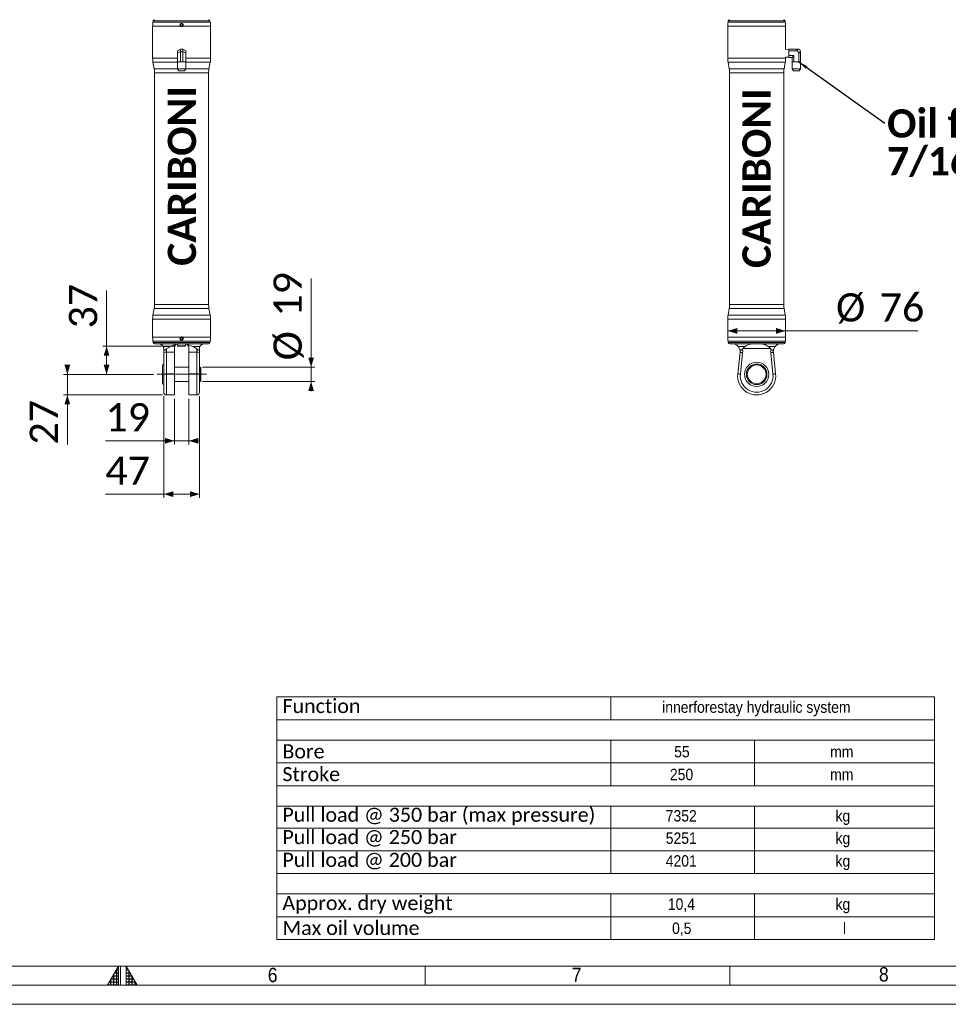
# Model space of a CAD drawing. Header units: millimetres. Extents: x 50 to 4179, y 50 to 2920.
# Tile 5 of 9: x 1968 to 3187, y 50 to 1342. Entities that reach past the tile are written whole.
import ezdxf

# ---------------------------------------------------------------- set-up
doc = ezdxf.new("R2010")
doc.units = ezdxf.units.MM
doc.header["$LTSCALE"] = 5
doc.linetypes.add('SLD-Centro', pattern=[19.05, 15.24, -1.27, 1.27, -1.27])
doc.linetypes.add('SLD-Solido', pattern=[0])
doc.styles.add('SLDTEXTSTYLE0', font='GOTHIC.TTF', dxfattribs={"width": 0.913})
doc.styles.add('SLDTEXTSTYLE1', font='CALIBRIB.TTF')
doc.styles.add('SLDTEXTSTYLE4', font='CALIBRI.TTF')
doc.styles.get("Standard").update_dxf_attribs({"font": 'CALIBRIB.TTF'})
doc.dimstyles.new('SLDDIMSTYLE0', dxfattribs={"dimtxt": 37.041667, "dimasz": 12.5, "dimexe": 0, "dimexo": 0.0625, "dimgap": 9.260417, "dimtad": 1, "dimrnd": 1e-09, "dimzin": 12, "dimdsep": 46, "dimtxsty": 'SLDTEXTSTYLE1', "dimsah": 1, "dimcen": 0.09, "dimadec": 0, "dimazin": 3, "dimtfac": 1, "dimtofl": 0, "dimtmove": 0, "dimatfit": 3, "dimfxl": 0, "dimfrac": 2, "dimtolj": 1, "dimtzin": 12, "dimarcsym": 0})
doc.dimstyles.new('SLDDIMSTYLE1', dxfattribs={"dimtxt": 0.18, "dimasz": 12.5, "dimexe": 0, "dimexo": 0.0625, "dimgap": 0, "dimtad": 0, "dimtih": 1, "dimtoh": 1, "dimdec": 0, "dimrnd": 1e-09, "dimzin": 0, "dimdsep": 46, "dimtxsty": 'Standard', "dimsah": 1, "dimcen": 0.09, "dimadec": 0, "dimazin": 0, "dimtfac": 12.5, "dimtdec": 0, "dimtofl": 0, "dimtmove": 0, "dimatfit": 3, "dimfxl": 0, "dimfrac": 2, "dimtolj": 1, "dimtzin": 0, "dimarcsym": 0})
doc.dimstyles.new('SLDDIMSTYLE4', dxfattribs={"dimtxt": 37.041667, "dimasz": 12.5, "dimexe": 0, "dimexo": 0.0625, "dimgap": 9.260417, "dimtad": 1, "dimrnd": 1e-09, "dimzin": 12, "dimdsep": 46, "dimtxsty": 'SLDTEXTSTYLE1', "dimsah": 1, "dimcen": 0.09, "dimadec": 0, "dimazin": 3, "dimtfac": 1, "dimtmove": 0, "dimatfit": 0, "dimfxl": 0, "dimfrac": 2, "dimtolj": 1, "dimtzin": 12, "dimarcsym": 0})

# ---------------------------------------------------------------- blocks, each defined once
blk = doc.blocks.new('SW_TABLEANNOTATION_0')
at = {"color": 0, "linetype": 'SLD-Solido', "lineweight": 0}
for p, q in [((0, 0), (0, -318.4)), ((863.5, 0), (0, 0)), ((438.5, 0), (438.5, -29.9)), ((863.5, -318.4), (863.5, 0)), ((0, -29.9), (863.5, -29.9)), ((0, -56.7), (863.5, -56.7)), ((438.5, -56.7), (438.5, -116.5)), ((627.2, -56.7), (627.2, -116.5)), ((0, -86.6), (863.5, -86.6)), ((0, -116.5), (863.5, -116.5)), ((0, -143.3), (863.5, -143.3)), ((438.5, -143.3), (438.5, -231.8)), ((627.2, -143.3), (627.2, -231.8)), ((0, -172), (863.5, -172)), ((0, -201.9), (863.5, -201.9)), ((0, -231.8), (863.5, -231.8)), ((0, -258.6), (863.5, -258.6)), ((438.5, -258.6), (438.5, -318.4)), ((627.2, -258.6), (627.2, -318.4)), ((0, -288.5), (863.5, -288.5)), ((0, -318.4), (863.5, -318.4))]:
    blk.add_line(p, q, dxfattribs=at)
at = {"color": 0, "linetype": 'Continuous', "lineweight": 0, "attachment_point": 1}
for s, insert, char_height, style in [('Function', (7.5, -2.6), 18.52, 'SLDTEXTSTYLE4'), ('innerforestay hydraulic system', (506, -5.8), 15, 'SLDTEXTSTYLE0'), ('Bore', (7.5, -62.1), 18.52, 'SLDTEXTSTYLE4'), ('55', (521.8, -64.3), 15, 'SLDTEXTSTYLE0'), ('mm', (726.6, -64.3), 15, 'SLDTEXTSTYLE0'), ('Stroke', (7.5, -92), 18.52, 'SLDTEXTSTYLE4'), ('250', (516.2, -94.2), 15, 'SLDTEXTSTYLE0'), ('mm', (726.6, -94.2), 15, 'SLDTEXTSTYLE0'), ('Pull load @ 350 bar (max pressure)', (7.5, -145.3), 18.521, 'SLDTEXTSTYLE4'), ('7352', (510.7, -148.5), 15, 'SLDTEXTSTYLE0'), ('kg', (733.6, -148.5), 15, 'SLDTEXTSTYLE0'), ('Pull load @ 250 bar', (7.5, -174.6), 18.521, 'SLDTEXTSTYLE4'), ('5251', (510.7, -177.8), 15, 'SLDTEXTSTYLE0'), ('kg', (733.6, -177.8), 15, 'SLDTEXTSTYLE0'), ('Pull load @ 200 bar', (7.5, -204.5), 18.521, 'SLDTEXTSTYLE4'), ('kg', (733.6, -207.7), 15, 'SLDTEXTSTYLE0'), ('4201', (510.7, -207.7), 15, 'SLDTEXTSTYLE0'), ('Approx. dry weight', (7.5, -261.2), 18.521, 'SLDTEXTSTYLE4'), ('10,4', (513.5, -264.4), 15, 'SLDTEXTSTYLE0'), ('kg', (733.6, -264.4), 15, 'SLDTEXTSTYLE0'), ('Max oil volume', (7.5, -293.9), 18.521, 'SLDTEXTSTYLE4'), ('0,5', (519, -296.1), 15, 'SLDTEXTSTYLE0'), ('l', (743.4, -296.1), 15, 'SLDTEXTSTYLE0')]:
    blk.add_mtext(s, dxfattribs=dict(at, insert=insert, char_height=char_height, style=style))
blk = doc.blocks.new('_D_4')
at = {"color": 7, "linetype": 'SLD-Solido', "lineweight": 0}
for p, q in [((2350.4, 886.4), (2350.4, 1002.6)), ((2207.9, 886.4), (2355.4, 886.4)), ((2350.4, 886.4), (2350.4, 867.4)), ((2207.9, 867.4), (2355.4, 867.4)), ((2350.4, 867.4), (2350.4, 854.9))]:
    blk.add_line(p, q, dxfattribs=at)
for points in [[(2350.4, 886.4), (2354.1, 898.9), (2346.6, 898.9)], [(2350.4, 867.4), (2346.6, 854.9), (2354.1, 854.9)]]:
    blk.add_solid(points, dxfattribs=at)
at = {"color": 7, "linetype": 'SLD-Solido', "lineweight": 0, "char_height": 37.04, "attachment_point": 1, "rotation": 90, "style": 'SLDTEXTSTYLE4'}
for s, insert in [('19', (2301, 952.6)), ('%%c', (2301, 895.3))]:
    blk.add_mtext(s, dxfattribs=dict(at, insert=insert))
blk = doc.blocks.new('_D_5')
at = {"color": 7, "linetype": 'SLD-Solido', "lineweight": 0}
for p, q in [((2170.9, 844.9), (2170.9, 784.6)), ((2189.9, 844.9), (2189.9, 784.6)), ((2170.9, 789.6), (2080.3, 789.6)), ((2170.9, 789.6), (2189.9, 789.6)), ((2189.9, 789.6), (2202.4, 789.6))]:
    blk.add_line(p, q, dxfattribs=at)
for points in [[(2170.9, 789.6), (2158.4, 793.4), (2158.4, 785.9)], [(2189.9, 789.6), (2202.4, 785.9), (2202.4, 793.4)]]:
    blk.add_solid(points, dxfattribs=at)
at = {"color": 7, "linetype": 'SLD-Solido', "lineweight": 0, "insert": (2080.3, 839), "char_height": 37.04, "attachment_point": 1, "style": 'SLDTEXTSTYLE4'}
blk.add_mtext('19', dxfattribs=at)
blk = doc.blocks.new('_D_6')
at = {"color": 7, "linetype": 'SLD-Solido', "lineweight": 0}
for p, q in [((2156.9, 848.4), (2156.9, 714.6)), ((2203.9, 848.4), (2203.9, 714.6)), ((2156.9, 719.6), (2080.3, 719.6)), ((2156.9, 719.6), (2203.9, 719.6))]:
    blk.add_line(p, q, dxfattribs=at)
for points in [[(2156.9, 719.6), (2169.4, 715.9), (2169.4, 723.4)], [(2203.9, 719.6), (2191.4, 723.4), (2191.4, 715.9)]]:
    blk.add_solid(points, dxfattribs=at)
at = {"color": 7, "linetype": 'SLD-Solido', "lineweight": 0, "insert": (2080.3, 769), "char_height": 37.04, "attachment_point": 1, "style": 'SLDTEXTSTYLE4'}
blk.add_mtext('47', dxfattribs=at)
blk = doc.blocks.new('_D_7')
at = {"color": 7, "linetype": 'SLD-Solido', "lineweight": 0}
for p, q in [((2030.4, 876.9), (2030.4, 889.4)), ((2143.4, 876.9), (2025.4, 876.9)), ((2030.4, 849.9), (2030.4, 876.9)), ((2155.4, 849.9), (2025.4, 849.9)), ((2030.4, 849.9), (2030.4, 784.7))]:
    blk.add_line(p, q, dxfattribs=at)
for points in [[(2030.4, 876.9), (2034.1, 889.4), (2026.6, 889.4)], [(2030.4, 849.9), (2026.6, 837.4), (2034.1, 837.4)]]:
    blk.add_solid(points, dxfattribs=at)
at = {"color": 7, "linetype": 'SLD-Solido', "lineweight": 0, "insert": (1981, 784.7), "char_height": 37.04, "attachment_point": 1, "rotation": 90, "style": 'SLDTEXTSTYLE4'}
blk.add_mtext('27', dxfattribs=at)
blk = doc.blocks.new('_D_8')
at = {"color": 7, "linetype": 'SLD-Solido', "lineweight": 0}
for p, q in [((2081.9, 913.9), (2081.9, 987.1)), ((2170.6, 913.9), (2076.9, 913.9)), ((2081.9, 876.9), (2081.9, 913.9)), ((2143.4, 876.9), (2076.9, 876.9))]:
    blk.add_line(p, q, dxfattribs=at)
for points in [[(2081.9, 913.9), (2078.1, 901.4), (2085.6, 901.4)], [(2081.9, 876.9), (2085.6, 889.4), (2078.1, 889.4)]]:
    blk.add_solid(points, dxfattribs=at)
at = {"color": 7, "linetype": 'SLD-Solido', "lineweight": 0, "insert": (2032.5, 937.1), "char_height": 37.04, "attachment_point": 1, "rotation": 90, "style": 'SLDTEXTSTYLE4'}
blk.add_mtext('37', dxfattribs=at)
blk = doc.blocks.new('_D_9')
at = {"color": 7, "linetype": 'SLD-Solido', "lineweight": 0}
for p, q in [((2897.3, 933.9), (2973.3, 933.9)), ((2973.3, 933.9), (3146.9, 933.9))]:
    blk.add_line(p, q, dxfattribs=at)
for points in [[(2897.3, 933.9), (2909.8, 930.2), (2909.8, 937.7)], [(2973.3, 933.9), (2960.8, 937.7), (2960.8, 930.2)]]:
    blk.add_solid(points, dxfattribs=at)
at = {"color": 7, "linetype": 'SLD-Solido', "lineweight": 0, "char_height": 37.04, "attachment_point": 1, "style": 'SLDTEXTSTYLE4'}
for s, insert in [('%%c', (3039.5, 983.3)), ('76', (3096.8, 983.3))]:
    blk.add_mtext(s, dxfattribs=dict(at, insert=insert))
blk = doc.blocks.new('SW_NOTE_13')
at = {"color": 0, "linetype": 'Continuous', "lineweight": 0, "char_height": 37.042, "attachment_point": 1, "style": 'SLDTEXTSTYLE1'}
for s, insert in [('Oil fitting', (3, 18)), ('7/16" UNF - JIC 37°', (3, -31.4))]:
    blk.add_mtext(s, dxfattribs=dict(at, insert=insert))

msp = doc.modelspace()

# ---------------------------------------------------------------- hatches: boundary and pattern name
at = {"linetype": 'Continuous'}
h = msp.add_hatch(dxfattribs=at)
h.set_pattern_fill('NET', color=8, scale=1.25, style=0)
h.paths.add_polyline_path([(2097.5, 75), (2097.5, 100), (2083.066, 75)], flags=0)
h = msp.add_hatch(dxfattribs=at)
h.set_pattern_fill('NET', color=8, scale=1.25, style=0)
h.paths.add_polyline_path([(2107.5, 75), (2121.934, 75), (2107.5, 100)], flags=0)

# ---------------------------------------------------------------- linework, layer by layer
at = {"color": 7, "linetype": 'SLD-Solido', "lineweight": 15}
for p, q in [((2142.359, 1333.798), (2142.359, 1292.047)), ((2143.126, 1340.77), (2142.815, 1339.008)), ((2180.359, 1336.866), (2179.109, 1336.145)), ((2179.109, 1336.145), (2179.109, 1334.701)), ((2179.109, 1334.701), (2180.359, 1333.979)), ((2181.609, 1336.145), (2180.359, 1336.866)), ((2180.359, 1333.979), (2181.609, 1334.701)), ((2181.609, 1334.701), (2181.609, 1336.145)), ((2217.903, 1339.008), (2217.593, 1340.77)), ((2218.359, 1292.047), (2218.359, 1333.798)), ((2897.303, 1333.798), (2897.303, 1292.047)), ((2898.07, 1340.77), (2897.759, 1339.008)), ((2972.847, 1339.008), (2972.537, 1340.77)), ((2973.303, 1303.497), (2973.303, 1333.327)), ((2174.859, 1301.598), (2178.835, 1303.894)), ((2174.859, 1298.423), (2174.859, 1301.598)), ((2178.835, 1300.718), (2174.859, 1298.423)), ((2174.859, 1298.423), (2174.859, 1286.923)), ((2178.835, 1303.894), (2178.886, 1303.923)), ((2178.886, 1303.923), (2181.833, 1303.923)), ((2178.886, 1300.256), (2178.886, 1286.923)), ((2181.833, 1300.256), (2178.886, 1300.256)), ((2181.833, 1300.256), (2181.833, 1286.923)), ((2181.884, 1303.894), (2185.859, 1301.598)), ((2185.859, 1298.423), (2181.884, 1300.718)), ((2185.859, 1301.598), (2185.859, 1298.423)), ((2185.859, 1298.423), (2185.859, 1286.923)), ((2977.303, 1303.637), (2973.303, 1303.497)), ((2973.303, 1293.348), (2977.303, 1293.209)), ((2973.303, 1292.047), (2973.303, 1293.348)), ((2977.303, 1303.923), (2977.303, 1301.598)), ((2989.137, 1303.923), (2977.303, 1303.923)), ((2977.303, 1295.247), (2977.303, 1301.598)), ((2987.303, 1301.598), (2977.303, 1301.598)), ((2984.128, 1295.247), (2977.303, 1295.247)), ((2977.303, 1292.923), (2977.303, 1295.247)), ((2981.803, 1292.923), (2977.303, 1292.923)), ((2984.128, 1295.247), (2981.803, 1292.923)), ((2981.803, 1292.923), (2981.803, 1286.923)), ((2984.128, 1295.247), (2984.128, 1286.923)), ((2987.303, 1301.598), (2989.599, 1303.894)), ((2992.774, 1300.718), (2990.479, 1298.423)), ((2990.479, 1298.423), (2990.479, 1286.923)), ((2992.803, 1300.256), (2992.803, 1286.923)), ((2142.815, 1286.838), (2144.403, 1277.829)), ((2174.803, 1286.923), (2174.803, 1278.004)), ((2174.803, 1286.923), (2174.859, 1286.923)), ((2174.859, 1286.923), (2176.926, 1286.923)), ((2176.926, 1286.923), (2178.292, 1286.923)), ((2178.292, 1286.923), (2178.886, 1286.923)), ((2178.886, 1286.923), (2179.571, 1286.923)), ((2179.571, 1286.923), (2181.148, 1286.923)), ((2181.148, 1286.923), (2181.833, 1286.923)), ((2182.426, 1286.923), (2181.833, 1286.923)), ((2182.426, 1286.923), (2183.792, 1286.923)), ((2185.859, 1286.923), (2183.792, 1286.923)), ((2185.859, 1286.923), (2185.916, 1286.923)), ((2185.916, 1278.004), (2185.916, 1286.923)), ((2216.315, 1277.829), (2217.903, 1286.838)), ((2897.759, 1286.838), (2899.347, 1277.829)), ((2971.259, 1277.829), (2972.847, 1286.838)), ((2981.747, 1286.923), (2981.747, 1278.004)), ((2981.747, 1286.923), (2981.803, 1286.923)), ((2982.146, 1286.923), (2981.803, 1286.923)), ((2982.146, 1286.923), (2982.934, 1286.923)), ((2984.128, 1286.923), (2982.934, 1286.923)), ((2986.515, 1286.923), (2984.128, 1286.923)), ((2986.515, 1286.923), (2988.092, 1286.923)), ((2990.479, 1286.923), (2988.092, 1286.923)), ((2990.479, 1286.923), (2991.672, 1286.923)), ((2991.672, 1286.923), (2992.461, 1286.923)), ((2992.461, 1286.923), (2992.803, 1286.923)), ((2992.803, 1286.923), (2992.859, 1286.923)), ((2992.859, 1278.004), (2992.859, 1286.923)), ((2144.859, 1272.62), (2144.859, 968.726)), ((2174.803, 1278.004), (2176.748, 1275.423)), ((2174.803, 1278.004), (2185.916, 1278.004)), ((2183.971, 1275.423), (2176.748, 1275.423)), ((2183.971, 1275.423), (2185.916, 1278.004)), ((2215.859, 968.726), (2215.859, 1272.62)), ((2899.803, 1272.62), (2899.803, 968.726)), ((2970.803, 968.726), (2970.803, 1272.62)), ((2981.747, 1278.004), (2983.692, 1275.423)), ((2981.747, 1278.004), (2992.859, 1278.004)), ((2990.915, 1275.423), (2983.692, 1275.423)), ((2990.915, 1275.423), (2992.859, 1278.004)), ((2144.403, 963.516), (2142.815, 954.508)), ((2217.903, 954.508), (2216.315, 963.516)), ((2899.347, 963.516), (2897.759, 954.508)), ((2972.847, 954.508), (2971.259, 963.516)), ((2142.359, 949.298), (2142.359, 925.547)), ((2218.359, 925.547), (2218.359, 949.298)), ((2897.303, 949.298), (2897.303, 925.547)), ((2973.303, 926.019), (2973.303, 949.298)), ((2142.815, 920.338), (2143.126, 918.576)), ((2179.638, 925.173), (2178.916, 923.923)), ((2178.916, 923.923), (2179.638, 922.673)), ((2181.081, 925.173), (2179.638, 925.173)), ((2179.638, 922.673), (2181.081, 922.673)), ((2181.803, 923.923), (2181.081, 925.173)), ((2181.081, 922.673), (2181.803, 923.923)), ((2217.593, 918.576), (2217.903, 920.338)), ((2897.759, 920.338), (2898.07, 918.576)), ((2972.537, 918.576), (2972.847, 920.338)), ((2215.623, 916.923), (2145.095, 916.923)), ((2165.699, 913.534), (2156.261, 913.534)), ((2156.859, 910.923), (2156.859, 910.045)), ((2156.859, 905.512), (2156.859, 910.045)), ((2156.859, 877.17), (2156.859, 905.512)), ((2160.359, 910.119), (2160.359, 905.878)), ((2170.859, 905.878), (2160.359, 905.878)), ((2160.359, 905.878), (2160.359, 877.536)), ((2170.859, 905.878), (2170.859, 911.923)), ((2170.859, 877.536), (2170.859, 905.878)), ((2175.259, 916.837), (2175.133, 914.435)), ((2175.133, 914.435), (2175.619, 913.923)), ((2175.133, 914.435), (2185.585, 914.435)), ((2185.099, 913.923), (2175.619, 913.923)), ((2185.099, 913.923), (2185.585, 914.435)), ((2185.585, 914.435), (2185.459, 916.834)), ((2189.859, 911.923), (2189.859, 905.878)), ((2200.359, 905.878), (2189.859, 905.878)), ((2189.859, 905.878), (2189.859, 877.536)), ((2204.457, 913.534), (2195.02, 913.534)), ((2200.359, 905.878), (2200.359, 910.119)), ((2200.359, 877.536), (2200.359, 905.878)), ((2203.859, 910.045), (2203.859, 910.923)), ((2203.859, 910.045), (2203.859, 905.512)), ((2203.859, 905.512), (2203.859, 877.17)), ((2935.303, 916.923), (2900.039, 916.923)), ((2910.44, 877.536), (2913.419, 905.878)), ((2920.27, 913.534), (2910.977, 913.534)), ((2916.9, 905.512), (2913.921, 877.17)), ((2916.608, 910.045), (2917.273, 910.923)), ((2917.273, 910.923), (2953.333, 910.923)), ((2970.567, 916.923), (2935.303, 916.923)), ((2959.63, 913.534), (2950.336, 913.534)), ((2953.333, 910.923), (2953.999, 910.045)), ((2956.685, 877.17), (2953.707, 905.512)), ((2957.187, 905.878), (2960.166, 877.536)), ((2156.859, 890.134), (2155.359, 889.268)), ((2155.359, 864.578), (2155.359, 889.268)), ((2189.859, 886.423), (2170.859, 886.423)), ((2204.159, 885.923), (2203.859, 885.923)), ((2204.793, 886.423), (2204.159, 886.423)), ((2204.159, 886.423), (2204.159, 867.423)), ((2205.659, 885.923), (2204.793, 886.423)), ((2204.793, 867.423), (2204.793, 886.423)), ((2205.659, 885.923), (2205.659, 867.923)), ((2156.859, 853.423), (2156.859, 877.17)), ((2170.859, 877.536), (2160.359, 877.536)), ((2170.859, 849.923), (2170.859, 877.536)), ((2170.859, 867.423), (2189.859, 867.423)), ((2200.359, 877.536), (2189.859, 877.536)), ((2189.859, 877.536), (2189.859, 849.923)), ((2203.859, 877.17), (2203.859, 853.423)), ((2203.859, 867.923), (2204.159, 867.923)), ((2204.159, 867.423), (2204.793, 867.423)), ((2204.793, 867.423), (2205.659, 867.923)), ((2155.359, 864.578), (2156.859, 863.711)), ((2160.359, 849.923), (2170.859, 849.923)), ((2189.859, 849.923), (2200.359, 849.923)), ((100, 100), (4105, 100))]:
    msp.add_line(p, q, dxfattribs=at)
at = {"color": 8, "linetype": 'SLD-Solido', "lineweight": 15}
for p, q in [((2179.029, 1333.798), (2142.359, 1333.798)), ((2142.815, 1339.008), (2217.903, 1339.008)), ((2217.593, 1340.77), (2143.126, 1340.77)), ((2218.359, 1333.798), (2181.69, 1333.798)), ((2973.28, 1333.798), (2897.303, 1333.798)), ((2897.759, 1339.008), (2935.303, 1339.008)), ((2935.303, 1340.77), (2898.07, 1340.77)), ((2972.537, 1340.77), (2935.303, 1340.77)), ((2935.303, 1339.008), (2972.847, 1339.008)), ((2142.359, 1292.047), (2174.859, 1292.047)), ((2174.803, 1286.838), (2142.815, 1286.838)), ((2185.859, 1292.047), (2218.359, 1292.047)), ((2217.903, 1286.838), (2185.916, 1286.838)), ((2897.303, 1292.047), (2935.303, 1292.047)), ((2972.847, 1286.838), (2897.759, 1286.838)), ((2935.303, 1292.047), (2973.303, 1292.047)), ((2144.403, 1277.829), (2174.934, 1277.829)), ((2215.859, 1272.62), (2144.859, 1272.62)), ((2185.784, 1277.829), (2216.315, 1277.829)), ((2899.347, 1277.829), (2935.303, 1277.829)), ((2970.803, 1272.62), (2899.803, 1272.62)), ((2935.303, 1277.829), (2971.259, 1277.829)), ((2216.315, 963.516), (2144.403, 963.516)), ((2144.859, 968.726), (2215.859, 968.726)), ((2971.259, 963.516), (2899.347, 963.516)), ((2899.803, 968.726), (2970.803, 968.726)), ((2218.359, 949.298), (2142.359, 949.298)), ((2142.815, 954.508), (2217.903, 954.508)), ((2935.303, 949.298), (2897.303, 949.298)), ((2897.759, 954.508), (2935.303, 954.508)), ((2935.303, 954.508), (2972.847, 954.508)), ((2973.303, 949.298), (2935.303, 949.298)), ((2142.359, 925.547), (2179.029, 925.547)), ((2217.903, 920.338), (2142.815, 920.338)), ((2143.126, 918.576), (2217.593, 918.576)), ((2181.69, 925.547), (2218.359, 925.547)), ((2897.303, 925.547), (2973.28, 925.547)), ((2972.847, 920.338), (2897.759, 920.338)), ((2898.07, 918.576), (2972.537, 918.576)), ((2160.359, 877.536), (2160.359, 849.923)), ((2200.359, 849.923), (2200.359, 877.536))]:
    msp.add_line(p, q, dxfattribs=at)
at = {"color": 7, "linetype": 'SLD-Centro', "lineweight": 0}
msp.add_line((2212.859, 876.923), (2148.359, 876.923), dxfattribs=at)
at = {"color": 7, "linetype": 'SLD-Solido', "lineweight": 0}
for p, q in [((2097.5, 100), (2083.066, 75)), ((2097.5, 75), (2097.5, 100)), ((2100, 75), (2100, 100)), ((2107.5, 75), (2107.5, 100)), ((2107.5, 100), (2121.934, 75)), ((2500, 100), (2500, 75)), ((2900, 100), (2900, 75)), ((75, 75), (4130, 75)), ((2083.066, 75), (2097.5, 75)), ((2107.5, 75), (2121.934, 75)), ((50, 50), (4155, 50))]:
    msp.add_line(p, q, dxfattribs=at)
at = {"color": 7, "linetype": 'SLD-Solido', "lineweight": 15, "flags": 128}
for points in [[(2181.833, 1303.923), (2181.839, 1303.92), (2181.855, 1303.91), (2181.884, 1303.894)], [(2916.9, 905.512), (2916.221, 905.583), (2915.568, 905.652), (2914.966, 905.715), (2914.439, 905.77), (2914.006, 905.816), (2913.684, 905.85), (2913.486, 905.871), (2913.419, 905.878)], [(2953.707, 905.512), (2954.386, 905.583), (2955.039, 905.652), (2955.64, 905.715), (2956.168, 905.77), (2956.601, 905.816), (2956.923, 905.85), (2957.121, 905.871), (2957.187, 905.878)], [(2913.921, 877.17), (2913.242, 877.242), (2912.589, 877.31), (2911.987, 877.373), (2911.46, 877.429), (2911.027, 877.474), (2910.705, 877.508), (2910.507, 877.529), (2910.44, 877.536)], [(2956.685, 877.17), (2957.365, 877.242), (2958.018, 877.31), (2958.619, 877.373), (2959.147, 877.429), (2959.58, 877.474), (2959.901, 877.508), (2960.099, 877.529), (2960.166, 877.536)]]:
    msp.add_lwpolyline(points, dxfattribs=at)
at = {"color": 7, "linetype": 'SLD-Solido', "lineweight": 15}
for centre, radius in [((2180.359, 1335.423), 1.634), ((2180.359, 923.923), 1.634), ((2935.303, 876.923), 16), ((2935.303, 876.923), 13.5), ((2935.303, 876.923), 12.345)]:
    msp.add_circle(centre, radius, dxfattribs=at)
for centre, radius, start, end in [((2172.359, 1333.798), 30, 170, 180), ((2145.095, 1340.423), 2, 90, 170), ((2215.623, 1340.423), 2, 10, 90), ((2188.359, 1333.798), 30, 0, 10), ((2927.303, 1333.798), 30, 170, 180), ((2900.039, 1340.423), 2, 90, 170), ((2970.567, 1340.423), 2, 10, 90), ((2943.303, 1333.798), 30, 7.090895, 10), ((2989.137, 1300.256), 3.667, 82.761244, 90), ((2989.137, 1300.256), 3.667, 7.238756, 82.761244), ((2989.137, 1300.256), 3.667, 360, 7.238756), ((2172.359, 1292.047), 30, 180, 190), ((2188.359, 1292.047), 30, 350, 0), ((2927.303, 1292.047), 30, 180, 190), ((2943.303, 1292.047), 30, 350, 0), ((2114.859, 1272.62), 30, 0, 10), ((2245.859, 1272.62), 30, 170, 180), ((2869.803, 1272.62), 30, 0, 10), ((3000.803, 1272.62), 30, 170, 180), ((2114.859, 968.726), 30, 350, 0), ((2245.859, 968.726), 30, 180, 190), ((2869.803, 968.726), 30, 350, 0), ((3000.803, 968.726), 30, 180, 190), ((2172.359, 949.298), 30, 170, 180), ((2188.359, 949.298), 30, 0, 10), ((2927.303, 949.298), 30, 170, 180), ((2943.303, 949.298), 30, 0, 10), ((2172.359, 925.547), 30, 180, 190), ((2145.095, 918.923), 2, 190, 270), ((2215.623, 918.923), 2, 270, 350), ((2188.359, 925.547), 30, 350, 0), ((2927.303, 925.547), 30, 180, 190), ((2900.039, 918.923), 2, 190, 270), ((2970.567, 918.923), 2, 270, 350), ((2943.303, 925.547), 30, 350, 352.917401), ((2149.238, 914.801), 3, 44.219211, 45), ((2159.494, 897.23), 8.691, 84.286981, 107.647878), ((2201.224, 897.23), 8.691, 72.352122, 95.713019), ((2211.481, 914.801), 3, 135, 135.709837), ((2903.474, 906.923), 10, 354, 18.636946), ((2903.474, 906.923), 13.5, 354, 13.369833), ((2967.133, 906.923), 13.5, 166.630167, 186), ((2967.133, 906.923), 10, 161.363054, 186), ((2159.494, 868.888), 8.691, 84.286981, 107.647878), ((2201.224, 868.888), 8.691, 72.352122, 95.713019), ((2935.303, 874.923), 25, 174, 6), ((2935.303, 874.923), 21.5, 174, 6), ((2160.359, 853.423), 3.5, 180, 270), ((2200.359, 853.423), 3.5, 270, 0)]:
    msp.add_arc(centre, radius, start, end, dxfattribs=at)
for centre, major_axis, ratio, start_param, end_param in [((2179.868, 1300.256), (-0.981, 3.659), 0.23606798, 0.06317006, 1.38128614), ((2172.535, 1300.256), (6.351, 0), 0.57735027, 0, 0.12634013), ((2188.184, 1300.256), (6.351, 0), 0.57735027, 3.01525253, 3.14159265), ((2180.85, 1300.256), (0.981, 3.659), 0.23606798, 4.90189917, 6.22001524), ((2986.245, 1297.364), (-3.347, -3.347), 0.77459667, 2.48253462, 3.80065069)]:
    msp.add_ellipse(centre, major_axis=major_axis, ratio=ratio, start_param=start_param, end_param=end_param, dxfattribs=at)
for points, knots in [([(2179.029, 1333.798), (2178.861, 1333.966), (2178.525, 1334.301), (2178.268, 1334.979), (2178.236, 1335.694), (2178.446, 1336.383), (2178.873, 1336.963), (2179.467, 1337.368), (2180.161, 1337.554), (2180.877, 1337.499), (2181.534, 1337.212), (2182.059, 1336.723), (2182.394, 1336.088), (2182.499, 1335.376), (2182.362, 1334.671), (2182.057, 1334.135), (2181.786, 1333.887), (2181.69, 1333.798)], [0, 0, 0, 0, 0.06864814, 0.13732272, 0.206056, 0.27487233, 0.34371105, 0.41249267, 0.48113525, 0.54964348, 0.61811352, 0.68666879, 0.75536941, 0.8241864, 0.89302299, 0.96180603, 1, 1, 1, 1]), ([(2179.029, 1333.798), (2179.226, 1333.666), (2179.621, 1333.403), (2180.334, 1333.287), (2181.067, 1333.388), (2181.477, 1333.658), (2181.69, 1333.798)], [0, 0, 0, 0, 0.24576869, 0.491545, 0.73708131, 1, 1, 1, 1]), ([(2973.28, 1333.798), (2973.273, 1333.966), (2973.258, 1334.301), (2973.225, 1334.979), (2973.187, 1335.695), (2973.146, 1336.382), (2973.109, 1336.966), (2973.083, 1337.357), (2973.07, 1337.539), (2973.072, 1337.506), (2973.073, 1337.499)], [0, 0, 0, 0, 0.13728528, 0.27462342, 0.41207896, 0.54970059, 0.68736701, 0.82491921, 0.96219337, 1, 1, 1, 1]), ([(2973.28, 1333.798), (2973.286, 1333.672), (2973.297, 1333.419), (2973.305, 1333.286), (2973.303, 1333.326), (2973.303, 1333.327)], [0, 0, 0, 0, 0.49130165, 0.98261852, 1, 1, 1, 1]), ([(2181.69, 925.547), (2181.858, 925.38), (2182.194, 925.045), (2182.451, 924.367), (2182.483, 923.651), (2182.272, 922.963), (2181.846, 922.383), (2181.252, 921.978), (2180.557, 921.792), (2179.842, 921.846), (2179.185, 922.134), (2178.66, 922.623), (2178.325, 923.258), (2178.219, 923.97), (2178.357, 924.674), (2178.662, 925.211), (2178.932, 925.459), (2179.029, 925.547)], [0, 0, 0, 0, 0.068643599, 0.137328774, 0.206056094, 0.274872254, 0.34371548, 0.412490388, 0.481135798, 0.549644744, 0.61811229, 0.68666739, 0.755362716, 0.824179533, 0.893027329, 0.961810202, 1, 1, 1, 1]), ([(2181.69, 925.547), (2181.492, 925.679), (2181.098, 925.943), (2180.385, 926.058), (2179.652, 925.958), (2179.241, 925.687), (2179.029, 925.547)], [0, 0, 0, 0, 0.24576174, 0.49154137, 0.73707776, 1, 1, 1, 1]), ([(2973.073, 921.847), (2973.073, 921.849), (2973.073, 921.856), (2973.093, 922.139), (2973.125, 922.621), (2973.164, 923.258), (2973.204, 923.97), (2973.24, 924.674), (2973.265, 925.211), (2973.276, 925.459), (2973.28, 925.547)], [0, 0, 0, 0, 0.09900109, 0.23598003, 0.37313413, 0.51056877, 0.64824648, 0.78598616, 0.92359595, 1, 1, 1, 1]), ([(2973.303, 926.019), (2973.302, 926.001), (2973.3, 925.964), (2973.287, 925.691), (2973.28, 925.547)], [0, 0, 0, 0, 0.47391362, 1, 1, 1, 1]), ([(2151.391, 916.899), (2151.388, 916.899), (2151.306, 916.909), (2151.609, 916.882), (2152.35, 916.769), (2153.587, 916.325), (2155.147, 915.319), (2155.852, 914.19), (2156.261, 913.534)], [0, 0, 0, 0, 0.0089535, 0.22997657, 0.45710483, 0.61304968, 0.77512865, 1, 1, 1, 1]), ([(2156.261, 913.534), (2156.495, 912.975), (2156.806, 912.229), (2156.848, 911.184), (2156.859, 910.923)], [0, 0, 0, 0, 0.74949317, 1, 1, 1, 1]), ([(2156.859, 910.045), (2156.877, 909.77), (2156.909, 909.279), (2157.184, 908.792), (2157.571, 908.567), (2158.091, 908.576), (2158.88, 908.908), (2159.662, 909.489), (2160.192, 909.967), (2160.359, 910.119)], [0, 0, 0, 0, 0.16740092, 0.29928119, 0.40670834, 0.51431725, 0.65162678, 0.88997556, 1, 1, 1, 1]), ([(2160.359, 910.119), (2161.308, 910.904), (2162.967, 912.279), (2164.879, 913.157), (2165.699, 913.534)], [0, 0, 0, 0, 0.571399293, 1, 1, 1, 1]), ([(2165.699, 913.534), (2166.562, 913.899), (2168.292, 914.631), (2170.6, 915.386), (2172.121, 915.69), (2172.713, 915.809)], [0, 0, 0, 0, 0.37780143, 0.75755216, 1, 1, 1, 1]), ([(2170.859, 911.923), (2170.882, 912.278), (2170.929, 913.005), (2171.274, 913.999), (2171.795, 914.898), (2172.317, 915.476), (2172.64, 915.748), (2172.713, 915.809)], [0, 0, 0, 0, 0.207509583, 0.423702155, 0.671506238, 0.926196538, 1, 1, 1, 1]), ([(2172.713, 915.809), (2172.745, 915.835), (2173.266, 916.249), (2174.235, 916.777), (2175.38, 916.88), (2175.859, 916.923)], [0, 0, 0, 0, 0.03704296, 0.59673784, 1, 1, 1, 1]), ([(2184.859, 916.923), (2185.354, 916.877), (2186.5, 916.771), (2187.465, 916.239), (2187.974, 915.834), (2188.005, 915.809)], [0, 0, 0, 0, 0.41678154, 0.96413653, 1, 1, 1, 1]), ([(2188.005, 915.809), (2188.879, 915.625), (2191.304, 915.116), (2193.57, 914.151), (2195.02, 913.534)], [0, 0, 0, 0, 0.36009862, 1, 1, 1, 1]), ([(2188.005, 915.809), (2188.173, 915.663), (2188.509, 915.369), (2188.977, 914.792), (2189.399, 914.083), (2189.68, 913.32), (2189.833, 912.588), (2189.85, 912.146), (2189.859, 911.923)], [0, 0, 0, 0, 0.17145767, 0.34454664, 0.54214955, 0.74404883, 0.87102918, 1, 1, 1, 1]), ([(2195.02, 913.534), (2195.029, 913.53), (2195.854, 913.179), (2197.466, 912.368), (2199.208, 911.153), (2200.13, 910.325), (2200.359, 910.119)], [0, 0, 0, 0, 0.004686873, 0.426695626, 0.857142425, 1, 1, 1, 1]), ([(2200.359, 910.119), (2200.635, 909.871), (2201.186, 909.376), (2201.965, 908.853), (2202.645, 908.574), (2203.16, 908.565), (2203.558, 908.815), (2203.815, 909.309), (2203.844, 909.789), (2203.859, 910.045)], [0, 0, 0, 0, 0.18092421, 0.36060489, 0.47978816, 0.59998243, 0.7076361, 0.84411852, 1, 1, 1, 1]), ([(2203.859, 910.923), (2203.882, 911.306), (2203.929, 912.087), (2204.184, 912.923), (2204.381, 913.364), (2204.457, 913.534)], [0, 0, 0, 0, 0.37273006, 0.7593043, 1, 1, 1, 1]), ([(2204.457, 913.534), (2204.696, 913.955), (2205.179, 914.808), (2206.372, 915.879), (2207.558, 916.503), (2208.562, 916.804), (2209.217, 916.891), (2209.291, 916.896), (2209.327, 916.899)], [0, 0, 0, 0, 0.14599427, 0.29533158, 0.44140315, 0.59260375, 0.79804087, 1, 1, 1, 1]), ([(2906.655, 916.923), (2906.79, 916.877), (2907.102, 916.771), (2907.746, 916.239), (2908.042, 915.834), (2908.06, 915.809)], [0, 0, 0, 0, 0.41678154, 0.96413653, 1, 1, 1, 1]), ([(2908.06, 915.809), (2908.4, 915.625), (2909.344, 915.116), (2910.34, 914.151), (2910.977, 913.534)], [0, 0, 0, 0, 0.36009862, 1, 1, 1, 1]), ([(2910.977, 913.534), (2911.341, 913.096), (2912.08, 912.207), (2912.657, 910.821), (2912.949, 910.119)], [0, 0, 0, 0, 0.49285592, 1, 1, 1, 1]), ([(2912.949, 910.119), (2913.044, 909.871), (2913.232, 909.376), (2913.65, 908.853), (2914.162, 908.574), (2914.713, 908.565), (2915.34, 908.815), (2916.004, 909.309), (2916.398, 909.789), (2916.608, 910.045)], [0, 0, 0, 0, 0.18092421, 0.36060489, 0.47978816, 0.59998243, 0.7076361, 0.84411852, 1, 1, 1, 1]), ([(2917.273, 910.923), (2917.6, 911.306), (2918.266, 912.087), (2919.31, 912.923), (2920.004, 913.364), (2920.27, 913.534)], [0, 0, 0, 0, 0.37273006, 0.7593043, 1, 1, 1, 1]), ([(2920.27, 913.534), (2920.924, 913.955), (2922.248, 914.808), (2924.132, 915.879), (2926.245, 916.503), (2928.853, 916.804), (2931.96, 916.891), (2935.509, 916.906), (2939.175, 916.886), (2942.465, 916.769), (2945.225, 916.325), (2947.643, 915.319), (2949.346, 914.19), (2950.336, 913.534)], [0, 0, 0, 0, 0.07302204, 0.14771617, 0.22077687, 0.29640296, 0.39915656, 0.5046018, 0.61508545, 0.72862092, 0.80657366, 0.8875927, 1, 1, 1, 1]), ([(2950.336, 913.534), (2951.161, 912.975), (2952.261, 912.229), (2953.119, 911.184), (2953.333, 910.923)], [0, 0, 0, 0, 0.74949317, 1, 1, 1, 1]), ([(2953.999, 910.045), (2954.225, 909.77), (2954.631, 909.279), (2955.309, 908.792), (2955.906, 908.567), (2956.462, 908.576), (2957.05, 908.908), (2957.423, 909.489), (2957.601, 909.967), (2957.657, 910.119)], [0, 0, 0, 0, 0.16740092, 0.29928119, 0.40670834, 0.51431725, 0.65162678, 0.88997556, 1, 1, 1, 1]), ([(2957.657, 910.119), (2957.991, 910.904), (2958.577, 912.279), (2959.314, 913.157), (2959.63, 913.534)], [0, 0, 0, 0, 0.571399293, 1, 1, 1, 1]), ([(2959.63, 913.534), (2959.981, 913.899), (2960.686, 914.631), (2961.766, 915.386), (2962.328, 915.69), (2962.546, 915.809)], [0, 0, 0, 0, 0.37780143, 0.75755216, 1, 1, 1, 1]), ([(2962.546, 915.809), (2962.565, 915.835), (2962.868, 916.249), (2963.515, 916.777), (2963.823, 916.88), (2963.952, 916.923)], [0, 0, 0, 0, 0.03704296, 0.59673784, 1, 1, 1, 1])]:
    msp.add_open_spline(points, degree=3, knots=knots, dxfattribs=at)

# ---------------------------------------------------------------- block references
at = {"color": 7, "linetype": 'Continuous', "lineweight": 0}
for name, p in [('SW_NOTE_13', (3103.49, 1206.771)), ('SW_TABLEANNOTATION_0', (2305.194, 453.404))]:
    msp.add_blockref(name, p, dxfattribs=at)

# ---------------------------------------------------------------- texts
at = {"color": 7, "linetype": 'Continuous', "lineweight": 0, "char_height": 37.0417, "attachment_point": 1, "rotation": 90, "style": 'SLDTEXTSTYLE1'}
for insert in [(2162.227, 1019.425), (2916.564, 1016.497)]:
    msp.add_mtext('CARIBONI', dxfattribs=dict(at, insert=insert))
at = {"color": 7, "linetype": 'Continuous', "lineweight": 0, "char_height": 18.81, "attachment_point": 1, "style": 'SLDTEXTSTYLE0'}
for s, insert in [('6', (2293.5, 97.896)), ('7', (2692.535, 97.896)), ('8', (3095.788, 98.756))]:
    msp.add_mtext(s, dxfattribs=dict(at, insert=insert))

# ---------------------------------------------------------------- dimensions: what is measured, and where the dimension line sits
at = {"color": 7, "linetype": 'SLD-Solido', "lineweight": 0}
dim = msp.add_linear_dim(base=(2350.359, 867.423), p1=(2202.859, 886.423), p2=(2202.859, 867.423), angle=90, text='%%c<>', dimstyle='SLDDIMSTYLE4', dxfattribs=at)
dim.commit()
dim.dimension.update_dxf_attribs({"geometry": '_D_4', "text_midpoint": (2350.359, 948.959), "dimtype": 160})
for base, p1, p2, dimstyle, picture, middle in [((2081.895, 913.923), (2148.359, 876.923), (2175.619, 913.923), 'SLDDIMSTYLE0', '_D_8', (2081.895, 962.109)), ((2030.359, 876.923), (2160.359, 849.923), (2148.359, 876.923), 'SLDDIMSTYLE4', '_D_7', (2030.359, 809.704))]:
    dim = msp.add_linear_dim(base=base, p1=p1, p2=p2, angle=90, dimstyle=dimstyle, dxfattribs=at)
    dim.commit()
    dim.dimension.update_dxf_attribs({"geometry": picture, "text_midpoint": middle, "dimtype": 160})
dim = msp.add_linear_dim(base=(2973.303, 933.908), p1=(2897.303, 925.547), p2=(2973.303, 926.023), text='%%c<>', dimstyle='SLDDIMSTYLE0', dxfattribs=at)
dim.commit()
dim.dimension.update_dxf_attribs({"geometry": '_D_9', "text_midpoint": (3093.226, 933.908), "dimtype": 160})
for base, p1, p2, dimstyle, picture, middle in [((2203.859, 719.627), (2156.859, 853.423), (2203.859, 853.423), 'SLDDIMSTYLE0', '_D_6', (2105.317, 719.627)), ((2189.859, 789.627), (2170.859, 849.923), (2189.859, 849.923), 'SLDDIMSTYLE4', '_D_5', (2105.317, 789.627))]:
    dim = msp.add_linear_dim(base=base, p1=p1, p2=p2, dimstyle=dimstyle, dxfattribs=at)
    dim.commit()
    dim.dimension.update_dxf_attribs({"geometry": picture, "text_midpoint": middle, "dimtype": 160})

# ---------------------------------------------------------------- leaders
at = {"color": 7, "linetype": 'Continuous', "lineweight": 0}
msp.add_leader([(2990.479, 1286.923), (3103.49, 1206.771)], dimstyle='SLDDIMSTYLE1', dxfattribs=at)

doc.saveas('drawing.dxf')
